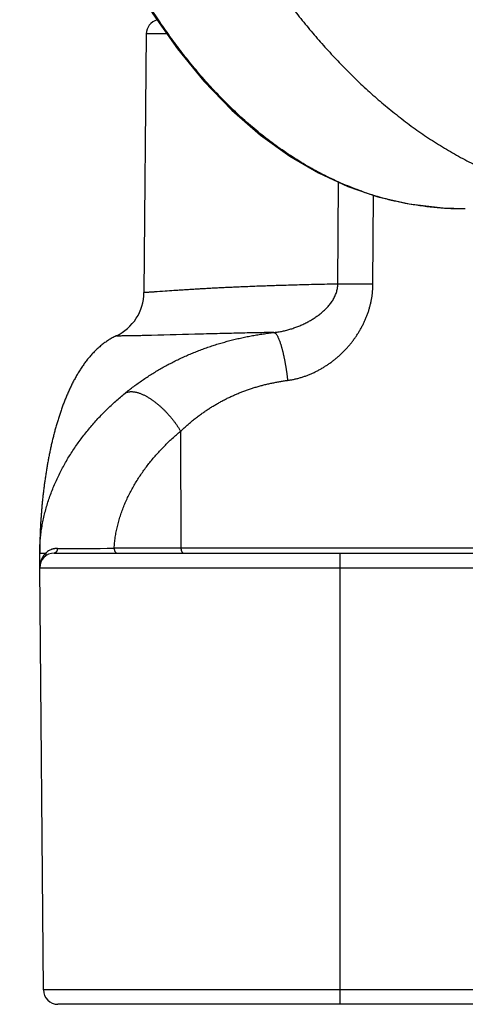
# Model space of a CAD drawing. Header units: millimetres. Extents: x 0 to 1300, y 0 to 891.
# Tile 5 of 141: x 413 to 424, y 211 to 236. Entities that reach past the tile are written whole.
import ezdxf

# ---------------------------------------------------------------- set-up
doc = ezdxf.new("R2010")
doc.units = ezdxf.units.MM
doc.header["$LTSCALE"] = 0.545669
doc.layers.add('NoLayerName_001', color=7, linetype='Continuous')
doc.styles.get("Standard").update_dxf_attribs({"font": 'txt', "bigfont": 'extfont2'})
doc.dimstyles.get("Standard").update_dxf_attribs({"dimtxt": 2.5, "dimasz": 2.5, "dimexe": 1, "dimexo": 1, "dimtad": 1, "dimdec": 3, "dimzin": 0, "dimdsep": 46, "dimtxsty": 'Standard', "dimcen": 2.5, "dimadec": 3, "dimazin": 0, "dimtfac": 0.75, "dimtdec": 3, "dimtmove": 0, "dimatfit": 3, "dimfxl": 1, "dimarcsym": 0})

msp = doc.modelspace()

# ---------------------------------------------------------------- linework, layer by layer
at = {"layer": 'NoLayerName_001', "color": 7, "linetype": 'Continuous', "lineweight": 25}
for p, q in [((416.41916975, 235.37374746), (416.36242364, 228.8712874)), ((413.73833598, 221.95055366), (413.73833598, 222.31655365)), ((414.10433597, 222.31655365), (426.57969083, 222.31655365)), ((413.73833598, 221.95055366), (477.17833431, 221.95055366)), ((413.83099082, 211.33336003), (413.73833598, 221.95055366)), ((476.71969341, 210.97055395), (414.19697688, 210.97055395))]:
    msp.add_line(p, q, dxfattribs=at)
at = {"layer": 'NoLayerName_001', "color": 8, "linetype": 'Continuous', "lineweight": 25}
for p, q in [((416.93670339, 235.3737475), (416.41916975, 235.37374746)), ((421.24130701, 229.08197604), (421.26063453, 231.64491708)), ((422.1239969, 229.07771747), (422.13867534, 231.31682324)), ((417.2844196, 225.38253716), (417.29266104, 222.43791486)), ((426.39362225, 222.43791486), (415.61308328, 222.43791486)), ((413.86177465, 222.31878854), (413.89146359, 222.31901365)), ((421.30356813, 210.97055395), (421.30356813, 222.31655365)), ((477.08567947, 211.33336003), (413.83099082, 211.33336003))]:
    msp.add_line(p, q, dxfattribs=at)
at = {"layer": 'NoLayerName_001', "color": 7, "linetype": 'Continuous', "lineweight": 25}
msp.add_lwpolyline([(415.99571972, 236.83663967), (416.5811756, 235.87754853), (417.20505223, 234.99348349), (417.87064162, 234.18262247), (418.57018444, 233.45698798), (419.29281599, 232.82890976), (420.02947947, 232.30022436), (420.75691732, 231.87647531), (421.49362828, 231.53781012), (422.24719305, 231.27964646), (423.03393378, 231.09913629), (423.88010312, 230.99743817), (424.44913936, 230.97856071)], dxfattribs=at)
for centre, radius, start, end in [((416.7851558, 235.37055331), 0.36599999, 105.044201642, 179.499962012), ((415.14245971, 228.88193462), 1.22001047, 295.045947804, 359.49996471), ((414.10433597, 221.95055366), 0.36599999, 90, 180), ((417.48017342, 222.31604449), 3.741818, 179.83538004, 179.992200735), ((414.19697688, 211.33655394), 0.36599999, 180.5, 270)]:
    msp.add_arc(centre, radius, start, end, dxfattribs=at)
at = {"layer": 'NoLayerName_001', "color": 8, "linetype": 'Continuous', "lineweight": 25}
for centre, radius, start, end in [((424.34478214, 238.4917072), 7.50533799, 250.56275302, 251.799047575), ((424.35189529, 238.51457541), 7.52928384, 251.801982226, 254.776913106), ((424.36231456, 238.55307428), 7.56916769, 254.777331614, 259.157728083), ((424.37906084, 238.64143293), 7.6590991, 259.159025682, 260.643013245), ((424.41554686, 238.88433262), 7.90469975, 260.668319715, 265.754999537), ((424.43425129, 239.11839285), 8.1395025, 265.745653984, 266.649998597), ((424.44737626, 239.3743293), 8.39576877, 266.662645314, 270.012146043), ((421.02416181, 92.5922436), 136.48990517, 89.5383058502, 89.9088466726), ((414.18811628, 221.9982144), 0.43687402, 112.652213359, 129.611488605), ((414.26476654, 456.28741265), 233.85338487, 269.9797395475, 270.3303440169), ((414.26052257, 221.95322731), 0.52189408, 160.817789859, 165.137038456), ((414.19682834, 221.98674133), 0.45126772, 129.534884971, 132.581898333), ((414.27425647, 221.95054515), 0.53592049, 176.596935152, 179.999090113), ((414.2707485, 221.95078466), 0.53240449, 165.165246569, 176.600256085)]:
    msp.add_arc(centre, radius, start, end, dxfattribs=at)
for points, knots in [([(414.46058777, 249.56180827), (414.49424188, 249.4086444), (414.56059786, 249.10209081), (414.66586692, 248.64351843), (414.7746958, 248.18575368), (414.88779105, 247.72900185), (415.00508548, 247.27329941), (415.12671914, 246.81872804), (415.25277695, 246.3653574), (415.38335666, 245.91326167), (415.51855633, 245.46252131), (415.65850857, 245.01323395), (415.80334072, 244.56550116), (415.95318093, 244.1194254), (416.10815737, 243.67510916), (416.26839718, 243.23265452), (416.43403122, 242.79216624), (416.60517024, 242.35375496), (416.7820093, 241.91758551), (416.96477831, 241.48385949), (417.15369403, 241.05278198), (417.34897612, 240.62455938), (417.55084295, 240.1993975), (417.75951476, 239.77750429), (417.97519501, 239.35910102), (418.19810758, 238.94445911), (418.42849145, 238.53389906), (418.66657098, 238.12775322), (418.91257257, 237.7263557), (419.16672063, 237.33003932), (419.42924263, 236.93914566), (419.70031754, 236.55403778), (419.98024808, 236.17524432), (420.26934413, 235.80338095), (420.56789586, 235.43907653), (420.87618467, 235.08294845), (421.19453523, 234.73566667), (421.52307233, 234.39774178), (421.86243683, 234.07050923), (422.21110856, 233.75292188), (422.45410778, 233.5534432), (422.57428312, 233.45217767)], [0, 0, 0, 0, 0.4704529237, 0.9409473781, 1.4114699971, 1.8820103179, 2.3525608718, 2.8231172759, 3.2936783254, 3.7642460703, 4.2348207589, 4.7053938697, 5.1759597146, 5.6465176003, 6.1170720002, 6.5876327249, 7.0582150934, 7.5288368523, 7.999485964, 8.4701374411, 8.9407774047, 9.4114040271, 9.8820281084, 10.3526736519, 10.8233753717, 11.294126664, 11.7648893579, 12.2356430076, 12.7063876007, 13.1771445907, 13.6479579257, 14.1188793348, 14.5898625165, 15.060839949, 15.531788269, 16.0027317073, 16.4737451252, 16.9449554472, 17.4163971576, 17.8879026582, 18.3593593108, 18.3593593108, 18.3593593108, 18.3593593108]), ([(421.84719904, 231.41412449), (421.76848228, 231.44336704), (421.61027385, 231.50000675), (421.37716177, 231.59621392), (421.14666012, 231.69883364), (420.91939186, 231.80881544), (420.69541, 231.9255487), (420.4749207, 232.0488418), (420.25808735, 232.17838995), (420.04506549, 232.31393869), (419.83594834, 232.45523271), (419.63076113, 232.60201716), (419.42950677, 232.7540585), (419.23218607, 232.91112267), (419.0388001, 233.07297606), (418.84934994, 233.23938507), (418.66383391, 233.41011834), (418.48223657, 233.58495995), (418.30451375, 233.76370157), (418.13060294, 233.9461491), (417.96043802, 234.13211247), (417.79395291, 234.32140167), (417.6310812, 234.51382645), (417.47175775, 234.70919786), (417.3159075, 234.90732883), (417.16346909, 235.10806423), (417.01439792, 235.3112821), (416.8686497, 235.51686988), (416.72613781, 235.72468971), (416.58693797, 235.93470406), (416.45051884, 236.14649986), (416.36257099, 236.28956249), (416.3182279, 236.36085174)], [0, 0, 0, 0, 0.2519188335, 0.5040317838, 0.75632859, 1.0087805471, 1.2613418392, 1.513950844, 1.7665314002, 2.0189969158, 2.2713261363, 2.5235684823, 2.7757625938, 3.0279325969, 3.2800887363, 3.5322280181, 3.7843348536, 4.0363921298, 4.2884230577, 4.5404552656, 4.7925050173, 5.0445776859, 5.2966682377, 5.5487617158, 5.8008344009, 6.0528756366, 6.3048939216, 6.5568936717, 6.8088739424, 7.0608286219, 7.3127466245, 7.5646120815, 7.5646120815, 7.5646120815, 7.5646120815]), ([(422.57428312, 233.45217767), (422.69806796, 233.35539538), (422.94297346, 233.15834262), (423.32638305, 232.8836444), (423.71948505, 232.62282774), (424.12393129, 232.3792833), (424.53859816, 232.15311003), (424.96279433, 231.94519623), (425.39563875, 231.75626522), (425.83629438, 231.58710297), (426.28390404, 231.43843649), (426.73769259, 231.31115872), (427.19668771, 231.20531941), (427.65986842, 231.12032263), (428.12630996, 231.05548691), (428.59507143, 231.01088873), (429.06516063, 230.98287413), (429.37902427, 230.98142874), (429.53586086, 230.97855342)], [0, 0, 0, 0, 0.4713867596, 0.9427816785, 1.4143693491, 1.8863645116, 2.3586379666, 2.8309587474, 3.3031330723, 3.7750125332, 4.246502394, 4.717577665, 5.1883853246, 5.659118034, 6.1298765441, 6.6006830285, 7.0714705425, 7.5420593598, 7.5420593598, 7.5420593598, 7.5420593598]), ([(421.24130701, 229.08197604), (421.1525175, 229.08014999), (420.97493586, 229.07661608), (420.70857822, 229.07060614), (420.45702855, 229.06448389), (420.2202878, 229.05824354), (419.99835442, 229.05197966), (419.79122871, 229.04571542), (419.59890965, 229.03952096), (419.42139547, 229.03347463), (419.24389365, 229.02708149), (419.0664055, 229.0203227), (418.8889324, 229.01318122), (418.72626377, 229.00627061), (418.57839633, 228.9996877), (418.44532668, 228.99351944), (418.31226913, 228.98709547), (418.17922479, 228.98040341), (418.04619444, 228.97343877), (417.91317886, 228.9661975), (417.78017884, 228.95867593), (417.64719501, 228.95087385), (417.51422804, 228.94278968), (417.38127825, 228.93442802), (417.24834599, 228.92579224), (417.08589397, 228.91492481), (416.87916786, 228.90063554), (416.70199717, 228.88806475), (416.58385579, 228.88006656), (416.53954714, 228.87718342), (416.4952269, 228.87435144), (416.45089529, 228.87209335), (416.40662763, 228.86901322), (416.37712632, 228.87085352), (416.36242364, 228.8712874)], [0, 0, 0, 0, 0.266424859, 0.5328500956, 0.7992755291, 1.0212969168, 1.2433186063, 1.4653404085, 1.6429576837, 1.8205746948, 1.9981914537, 2.1758080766, 2.3534246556, 2.5310412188, 2.6642536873, 2.7974661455, 2.9306785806, 3.0638910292, 3.1971034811, 3.330315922, 3.4635283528, 3.5967407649, 3.729953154, 3.8631655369, 3.9963779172, 4.1295902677, 4.3516106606, 4.6180350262, 4.6624398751, 4.7068435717, 4.7512458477, 4.7956572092, 4.8400555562, 4.8841828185, 4.8841828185, 4.8841828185, 4.8841828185]), ([(421.2310012, 228.97408967), (421.23344048, 228.99203052), (421.23974507, 229.02771876), (421.2403239, 229.06395462), (421.24132634, 229.08197582)], [0, 0, 0, 0, 0.05431772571, 0.10846492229, 0.10846492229, 0.10846492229, 0.10846492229]), ([(422.11582869, 228.90310592), (422.11777064, 228.93219388), (422.12281325, 228.99028923), (422.12321611, 229.04860158), (422.1239969, 229.07771747)], [0, 0, 0, 0, 0.08745814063, 0.17483720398, 0.17483720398, 0.17483720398, 0.17483720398]), ([(419.63391083, 227.86564982), (419.65182715, 227.86768098), (419.68771119, 227.87139693), (419.74129951, 227.87905809), (419.79472524, 227.88792753), (419.84793453, 227.89819969), (419.90090491, 227.90978085), (419.95360546, 227.92265459), (420.00600757, 227.93678374), (420.05808198, 227.95213676), (420.10979967, 227.96868045), (420.16113158, 227.98638277), (420.21205198, 228.00520997), (420.26252693, 228.02515989), (420.31252276, 228.04623474), (420.36200682, 228.06843597), (420.41094633, 228.0917653), (420.45930854, 228.11622438), (420.50706071, 228.14181486), (420.55417005, 228.16853843), (420.60060385, 228.19639671), (420.64632844, 228.22539111), (420.69130793, 228.25551986), (420.73547252, 228.28682313), (420.77874655, 228.31933928), (420.82105365, 228.35310593), (420.86231512, 228.38815833), (420.90244175, 228.42452391), (420.94130281, 228.46225256), (420.97875726, 228.50138406), (421.01466151, 228.54195756), (421.04886829, 228.5840038), (421.08120698, 228.62753594), (421.11140825, 228.67259754), (421.13919061, 228.71920475), (421.16425405, 228.76737404), (421.18633966, 228.81709202), (421.20496952, 228.86828698), (421.22055799, 228.92058584), (421.22721024, 228.95633616), (421.2310012, 228.97408967)], [0, 0, 0, 0, 0.0540932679, 0.1082145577, 0.1623673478, 0.2165528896, 0.2707703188, 0.3250167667, 0.3792874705, 0.4335758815, 0.4878737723, 0.5421713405, 0.5964582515, 0.6507290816, 0.7049811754, 0.759212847, 0.8134234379, 0.8676133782, 0.9217842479, 0.9759388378, 1.0300812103, 1.0842167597, 1.1383497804, 1.1924766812, 1.2465965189, 1.3007146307, 1.354843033, 1.4089912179, 1.4631454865, 1.5172979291, 1.5714547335, 1.625637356, 1.6798586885, 1.7340856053, 1.7883072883, 1.8425524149, 1.8968935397, 1.9513827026, 2.0059136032, 2.0603748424, 2.0603748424, 2.0603748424, 2.0603748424]), ([(419.97690127, 226.66021466), (420.00569399, 226.66467046), (420.06348011, 226.67270231), (420.14934245, 226.69009711), (420.23465321, 226.71054616), (420.31919446, 226.73451215), (420.40285784, 226.76171486), (420.48550558, 226.79207378), (420.56700773, 226.82545491), (420.64723224, 226.86173868), (420.72604754, 226.90080179), (420.80332964, 226.9425261), (420.87898516, 226.98681299), (420.95296527, 227.03357082), (421.02525191, 227.08272306), (421.09583185, 227.13419633), (421.16469145, 227.18791604), (421.23181334, 227.2438077), (421.2971396, 227.30183866), (421.36060916, 227.36197131), (421.42216014, 227.424168), (421.48172832, 227.48838866), (421.53924007, 227.55458071), (421.59461512, 227.62267339), (421.64776243, 227.69258596), (421.69858924, 227.76423549), (421.74700274, 227.83753911), (421.79291011, 227.91241394), (421.83621848, 227.98877712), (421.87683491, 228.06654584), (421.91466651, 228.14563724), (421.94962038, 228.22596913), (421.98160499, 228.30746137), (422.01054652, 228.39002985), (422.03637569, 228.47359324), (422.05901037, 228.5580719), (422.07841616, 228.64337703), (422.09437305, 228.72941502), (422.10738994, 228.81598898), (422.11273848, 228.87410128), (422.11582869, 228.90310592)], [0, 0, 0, 0, 0.0874063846, 0.1749706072, 0.2626886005, 0.3505443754, 0.4385111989, 0.526552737, 0.6146241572, 0.7026731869, 0.7906411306, 0.8784638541, 0.9660988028, 1.0535834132, 1.1409670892, 1.2282941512, 1.3156039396, 1.4029281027, 1.4902862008, 1.577696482, 1.6651783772, 1.7527526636, 1.8404316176, 1.9281926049, 2.0160062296, 2.1038450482, 2.1916840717, 2.2795012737, 2.3672781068, 2.4550000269, 2.5426570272, 2.6302441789, 2.717764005, 2.8052309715, 2.8926656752, 2.9800936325, 3.0675456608, 3.1550446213, 3.2425653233, 3.3300717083, 3.3300717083, 3.3300717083, 3.3300717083]), ([(419.63391438, 227.86561441), (419.50140543, 227.86297907), (419.2198202, 227.8575572), (418.78918408, 227.8481064), (418.30887799, 227.836757), (417.56360917, 227.81778019), (416.90119864, 227.79895474), (416.37120713, 227.78637212), (416.20557679, 227.78279276), (416.07306642, 227.7802183), (415.95711513, 227.77824553), (415.87428892, 227.77708808), (415.80802451, 227.77631064), (415.75832726, 227.77591565), (415.70862711, 227.77544922), (415.67550609, 227.77634602), (415.65894497, 227.77664344)], [0, 0, 0, 0, 0.3976054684, 0.8449118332, 1.2922180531, 1.8389254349, 3.0814419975, 3.2802447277, 3.4293466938, 3.578448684, 3.6778505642, 3.7772502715, 3.8269519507, 3.876655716, 3.9263510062, 3.9760423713, 3.9760423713, 3.9760423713, 3.9760423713]), ([(415.88767625, 226.33920584), (415.92329589, 226.36758223), (415.99412433, 226.42488373), (416.10292705, 226.50761785), (416.21321626, 226.58840993), (416.32521107, 226.66688057), (416.43877825, 226.74308953), (416.55387909, 226.81697872), (416.6704495, 226.88852223), (416.78843591, 226.95768541), (416.90778176, 227.02444807), (417.02843222, 227.08879806), (417.15033507, 227.15072316), (417.27343795, 227.21021156), (417.39768856, 227.26725125), (417.5230345, 227.32183052), (417.64942432, 227.37393691), (417.77680659, 227.42356219), (417.90512451, 227.47071781), (418.03432381, 227.51541393), (418.16435018, 227.55766127), (418.29514937, 227.59747051), (418.42666716, 227.63485208), (418.55884925, 227.66981739), (418.69164377, 227.70237471), (418.82499628, 227.73255285), (418.95885255, 227.76039457), (419.09316112, 227.7859322), (419.2278667, 227.80922908), (419.36292776, 227.83023522), (419.49825173, 227.84932282), (419.58872378, 227.8599689), (419.63392027, 227.86555083)], [0, 0, 0, 0, 0.1366228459, 0.2732951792, 0.410007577, 0.5467500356, 0.6835120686, 0.820282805, 0.9570510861, 1.0938062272, 1.2305462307, 1.367274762, 1.5039947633, 1.6407083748, 1.7774169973, 1.9141213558, 2.0508215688, 2.1875189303, 2.3242176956, 2.4609210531, 2.597630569, 2.7343462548, 2.8710666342, 3.0077888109, 3.1445089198, 3.2812263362, 3.4179412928, 3.5546514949, 3.6913521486, 3.8280360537, 3.9646936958, 4.1013133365, 4.1013133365, 4.1013133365, 4.1013133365]), ([(419.63391083, 227.86564982), (419.64339244, 227.86101143), (419.66448966, 227.85403106), (419.68553698, 227.82830459), (419.70461433, 227.80251462), (419.72023286, 227.77464238), (419.73440318, 227.74625817), (419.74762299, 227.71727701), (419.75995631, 227.6878154), (419.77152001, 227.65800436), (419.7824262, 227.62796209), (419.79274288, 227.5977492), (419.80253046, 227.56739159), (419.8118585, 227.5369064), (419.82079358, 227.50630996), (419.82940834, 227.47562109), (419.83772367, 227.44484531), (419.84574916, 227.41398695), (419.85349705, 227.3830515), (419.86097883, 227.35204429), (419.86820622, 227.32097065), (419.87519085, 227.28983595), (419.88194438, 227.25864552), (419.88847847, 227.22740471), (419.89480475, 227.19611888), (419.90093495, 227.16479337), (419.90688049, 227.13343348), (419.91265394, 227.10204433), (419.91826344, 227.07062926), (419.9237094, 227.03918928), (419.92899374, 227.00772516), (419.93411803, 226.97623755), (419.93908393, 226.94472712), (419.94389306, 226.91319455), (419.94854715, 226.88164052), (419.95304743, 226.85006563), (419.95739716, 226.81847076), (419.96159185, 226.78685584), (419.9656561, 226.75522433), (419.96822256, 226.73411898), (419.96952366, 226.72356859)], [0, 0, 0, 0, 0.0316661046, 0.0647148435, 0.0968271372, 0.1284953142, 0.1602032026, 0.1920598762, 0.2240177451, 0.2560123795, 0.2879750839, 0.3198935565, 0.351784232, 0.3836602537, 0.4155316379, 0.4474053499, 0.4792839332, 0.5111682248, 0.5430586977, 0.5749554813, 0.6068583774, 0.6387668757, 0.6706801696, 0.7025971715, 0.7345165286, 0.7664366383, 0.7983556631, 0.8302715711, 0.8621832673, 0.894091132, 0.9259956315, 0.9578972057, 0.9897962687, 1.0216932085, 1.0535883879, 1.0854821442, 1.1173747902, 1.1492666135, 1.1811578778, 1.2130488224, 1.2130488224, 1.2130488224, 1.2130488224]), ([(417.2844196, 225.38253716), (417.30893357, 225.40561658), (417.35762272, 225.45215909), (417.43275989, 225.51973616), (417.50914062, 225.58593912), (417.58696193, 225.65048162), (417.66613291, 225.713381), (417.74663991, 225.77457307), (417.82844833, 225.83401599), (417.91153065, 225.89166045), (417.99584988, 225.9474711), (418.0813674, 226.00141703), (418.16804543, 226.05346651), (418.25584603, 226.10358814), (418.34473138, 226.15175025), (418.43466331, 226.19792188), (418.52560495, 226.24206947), (418.6175138, 226.28417008), (418.71033689, 226.32422426), (418.80402351, 226.36222886), (418.89852245, 226.39818175), (418.99378264, 226.4320806), (419.08975302, 226.46392284), (419.18638247, 226.49370709), (419.28362261, 226.52142812), (419.38141824, 226.54711278), (419.47971443, 226.57080013), (419.57845878, 226.59252023), (419.67759515, 226.6123295), (419.77708081, 226.63018823), (419.87682317, 226.64641461), (419.94356795, 226.65546846), (419.97690127, 226.66021466)], [0, 0, 0, 0, 0.1010066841, 0.2020531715, 0.3031296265, 0.4042271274, 0.5053377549, 0.6064546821, 0.7075722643, 0.8086862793, 0.9097949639, 1.010897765, 1.1119945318, 1.2130855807, 1.3141717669, 1.4152545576, 1.5163361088, 1.6174193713, 1.7185069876, 1.8196003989, 1.9206998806, 2.0218046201, 2.1229127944, 2.2240216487, 2.3251281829, 2.4262331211, 2.5273369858, 2.6284373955, 2.7295291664, 2.8306044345, 2.9316527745, 3.0326613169, 3.0326613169, 3.0326613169, 3.0326613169]), ([(419.96952366, 226.72356859), (419.97077633, 226.71301238), (419.97332956, 226.69190549), (419.97569127, 226.67077632), (419.97689607, 226.6602145)], [0, 0, 0, 0, 0.031890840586, 0.063781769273, 0.063781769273, 0.063781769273, 0.063781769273]), ([(415.88767625, 226.33920584), (415.89850468, 226.34444196), (415.91974363, 226.3560779), (415.95462965, 226.36675807), (415.99036352, 226.37393794), (416.02666866, 226.37726684), (416.06298408, 226.37730256), (416.0990911, 226.37438314), (416.13487991, 226.36894251), (416.17026745, 226.36138262), (416.20521767, 226.35210899), (416.23969064, 226.34128711), (416.27367632, 226.32905467), (416.3071788, 226.31555222), (416.34020073, 226.30091639), (416.37275498, 226.28528844), (416.40485131, 226.26876686), (416.43649088, 226.25140394), (416.46768549, 226.23325739), (416.49844623, 226.21438243), (416.52878436, 226.19483474), (416.55871228, 226.17466979), (416.58824462, 226.15393831), (416.61738345, 226.1326647), (416.64613461, 226.11087314), (416.67450415, 226.08858704), (416.7024982, 226.0658299), (416.73012288, 226.04262522), (416.75738443, 226.01899629), (416.78429029, 225.99496567), (416.81084033, 225.97054504), (416.83703507, 225.94574515), (416.8628753, 225.92057661), (416.8883618, 225.89505002), (416.91349529, 225.86917594), (416.93827673, 225.84296512), (416.96270637, 225.81642744), (416.98678789, 225.78957455), (417.01050191, 225.76239806), (417.03390282, 225.73495007), (417.04914932, 225.71635584), (417.0568169, 225.70709558)], [0, 0, 0, 0, 0.0360838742, 0.0723982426, 0.1088966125, 0.1453306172, 0.1815583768, 0.2177209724, 0.2538972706, 0.2900835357, 0.3262269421, 0.3623380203, 0.3984448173, 0.4345591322, 0.4706780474, 0.5067862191, 0.5428774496, 0.5789617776, 0.6150461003, 0.6511332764, 0.6872223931, 0.7233090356, 0.7593886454, 0.7954638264, 0.8315376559, 0.8676120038, 0.9036875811, 0.9397639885, 0.975839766, 1.0119131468, 1.0479846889, 1.0840553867, 1.1201258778, 1.1561964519, 1.1922670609, 1.2283373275, 1.2644065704, 1.3004745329, 1.336541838, 1.3726091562, 1.408677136, 1.408677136, 1.408677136, 1.408677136]), ([(417.0568169, 225.70709558), (417.06436288, 225.6977354), (417.07954512, 225.67908646), (417.10177974, 225.6506806), (417.12368854, 225.62202096), (417.14521086, 225.59306631), (417.16635379, 225.56383182), (417.18710137, 225.53431549), (417.2074416, 225.50451948), (417.22736746, 225.47444858), (417.24684775, 225.44409322), (417.26594298, 225.41349869), (417.27822934, 225.39283475), (417.28442737, 225.38253723)], [0, 0, 0, 0, 0.0360692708, 0.07214044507, 0.10821412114, 0.14429077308, 0.18036926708, 0.21644747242, 0.25252356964, 0.28859609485, 0.32466395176, 0.36072642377, 0.39678318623, 0.39678318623, 0.39678318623, 0.39678318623]), ([(415.61308328, 222.43791486), (415.61631413, 222.48395886), (415.62110246, 222.57626001), (415.63837965, 222.7139906), (415.66131596, 222.85112028), (415.69072292, 222.98738417), (415.72600219, 223.1226047), (415.76693513, 223.25658092), (415.81320155, 223.38911815), (415.86450904, 223.52001992), (415.9205581, 223.64909008), (415.98105146, 223.7761322), (416.04569137, 223.90094985), (416.11418096, 224.02334621), (416.1862379, 224.14315326), (416.2616496, 224.26028502), (416.34029072, 224.37473605), (416.42207196, 224.48657632), (416.5069112, 224.59588356), (416.59472576, 224.70273606), (416.68542838, 224.80720507), (416.7789028, 224.9093372), (416.87506146, 225.00908779), (416.97375941, 225.10641847), (417.074965, 225.20114451), (417.17820468, 225.2936068), (417.2492054, 225.35268872), (417.2844196, 225.38253716)], [0, 0, 0, 0, 0.1384716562, 0.2771552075, 0.4161424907, 0.5554855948, 0.6951999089, 0.8352672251, 0.9756387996, 1.1162383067, 1.256964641, 1.397694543, 1.5382850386, 1.678575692, 1.8183910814, 1.9576386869, 2.0964365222, 2.234924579, 2.3732338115, 2.5114859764, 2.6497935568, 2.7882353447, 2.9267890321, 3.0654059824, 3.2040345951, 3.3426207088, 3.4811079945, 3.4811079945, 3.4811079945, 3.4811079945]), ([(414.18207102, 222.43404253), (414.1793031, 222.43401366), (414.17376655, 222.43399601), (414.16546495, 222.43372898), (414.15716802, 222.43331725), (414.14887766, 222.43273429), (414.14059561, 222.43198645), (414.13232426, 222.43107112), (414.12406676, 222.42998965), (414.11582698, 222.42874333), (414.10760909, 222.42733349), (414.09941728, 222.42576146), (414.09125573, 222.42402857), (414.0831286, 222.42213617), (414.07504009, 222.42008559), (414.06699438, 222.41787813), (414.05899559, 222.41551525), (414.05104811, 222.41299782), (414.04315539, 222.41032889), (414.03532426, 222.40750338), (414.02754908, 222.40454656), (414.02242717, 222.402428), (414.01986016, 222.40138779)], [0, 0, 0, 0, 0.00830419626, 0.01660862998, 0.02491486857, 0.03322452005, 0.04153923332, 0.04986052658, 0.05818832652, 0.06652163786, 0.07485940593, 0.08320053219, 0.09154388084, 0.0998882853, 0.10823255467, 0.11657548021, 0.12491584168, 0.13325241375, 0.14158397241, 0.14990930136, 0.15822719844, 0.16653648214, 0.16653648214, 0.16653648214, 0.16653648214]), ([(414.18207102, 222.43404253), (414.18200789, 222.43233904), (414.18191525, 222.42892909), (414.18157402, 222.42382134), (414.18110998, 222.41872038), (414.18050003, 222.41363172), (414.17974858, 222.40855997), (414.17885269, 222.40350997), (414.17781137, 222.39848651), (414.17662309, 222.39349438), (414.17528659, 222.38853858), (414.17380053, 222.3836248), (414.1721582, 222.37876133), (414.17035326, 222.37395732), (414.16837937, 222.36922205), (414.16623022, 222.36456481), (414.16389943, 222.35999491), (414.1613807, 222.35552162), (414.15866786, 222.35115502), (414.15575811, 222.34690787), (414.15264137, 222.34280439), (414.14930895, 222.33887465), (414.14575318, 222.33514968), (414.14196619, 222.33166071), (414.13794015, 222.32843909), (414.13366908, 222.32551795), (414.12916028, 222.32293611), (414.12444418, 222.32072775), (414.11956132, 222.31892739), (414.11455382, 222.31760284), (414.10946802, 222.3167064), (414.10603955, 222.31664924), (414.10433597, 222.31655376)], [0, 0, 0, 0, 0.00511397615, 0.01023234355, 0.01535418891, 0.02047873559, 0.02560535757, 0.03073359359, 0.03586316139, 0.04099397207, 0.04612614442, 0.05125945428, 0.05639222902, 0.06152321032, 0.0666520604, 0.07177943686, 0.07690706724, 0.08203782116, 0.08717577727, 0.09232425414, 0.09747714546, 0.10262776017, 0.10777348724, 0.11291639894, 0.11806385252, 0.12322904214, 0.12842427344, 0.13363344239, 0.13883486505, 0.14401283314, 0.14915975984, 0.15427854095, 0.15427854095, 0.15427854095, 0.15427854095]), ([(415.61308329, 222.43791486), (415.61311678, 222.43555617), (415.61313916, 222.43086464), (415.61343582, 222.42384987), (415.61393914, 222.41685736), (415.61471271, 222.40982613), (415.61578804, 222.40269507), (415.61720503, 222.39540434), (415.61899296, 222.38792201), (415.62116476, 222.38027316), (415.62372888, 222.37254391), (415.62668609, 222.36485231), (415.63003683, 222.35731772), (415.63378178, 222.3500591), (415.63792221, 222.34319478), (415.64246054, 222.33684303), (415.64740103, 222.33112043), (415.65275121, 222.32615021), (415.65852069, 222.3220394), (415.66472472, 222.31897415), (415.67135608, 222.31689022), (415.67598131, 222.31677507), (415.67829488, 222.31655365)], [0, 0, 0, 0, 0.00707678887, 0.01407327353, 0.02105857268, 0.02810511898, 0.03528859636, 0.04268755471, 0.05037979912, 0.05836068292, 0.06653393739, 0.07480196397, 0.08307234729, 0.09125993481, 0.09928970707, 0.10710082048, 0.11465230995, 0.12193096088, 0.12896154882, 0.13581851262, 0.14263571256, 0.14960811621, 0.14960811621, 0.14960811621, 0.14960811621]), ([(417.29266104, 222.43791486), (417.29269453, 222.43555617), (417.29271691, 222.43086464), (417.29301357, 222.42384987), (417.2935169, 222.41685737), (417.29429047, 222.40982613), (417.2953658, 222.40269508), (417.29678279, 222.39540434), (417.29857072, 222.38792202), (417.30074253, 222.38027318), (417.30330665, 222.37254392), (417.30626386, 222.36485232), (417.30961459, 222.35731774), (417.31335954, 222.35005912), (417.31749997, 222.34319479), (417.3220383, 222.33684304), (417.32697878, 222.33112044), (417.33232896, 222.32615021), (417.33809844, 222.32203941), (417.34430247, 222.31897415), (417.35093383, 222.31689022), (417.35555906, 222.31677507), (417.35787262, 222.31655365)], [0, 0, 0, 0, 0.00707678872, 0.01407327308, 0.02105857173, 0.0281051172, 0.03528859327, 0.04268754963, 0.05037979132, 0.05836067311, 0.06653392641, 0.07480195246, 0.08307233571, 0.09125992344, 0.09928969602, 0.10710080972, 0.11465229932, 0.12193095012, 0.12896153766, 0.13581850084, 0.14263570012, 0.14960810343, 0.14960810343, 0.14960810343, 0.14960810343]), ([(413.73833598, 222.31655364), (413.73931906, 222.31661387), (413.74124053, 222.31680068), (413.74398811, 222.31668351), (413.74654736, 222.31726319), (413.74913706, 222.31742234), (413.75187942, 222.31747063), (413.75470878, 222.3174379), (413.75753965, 222.31742772), (413.76032845, 222.31746455), (413.76397452, 222.3175494), (413.76759661, 222.31766778), (413.77121585, 222.31776418), (413.77394311, 222.31782208), (413.77668213, 222.31787011), (413.79223766, 222.3180894), (413.81328325, 222.31834842), (413.84073243, 222.3186176), (413.85445525, 222.31872672), (413.86177465, 222.31878854)], [0, 0, 0, 0, 0.00295476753, 0.00579040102, 0.00819546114, 0.0107817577, 0.01355995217, 0.01642512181, 0.01926930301, 0.02205263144, 0.02479189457, 0.03021040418, 0.03292457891, 0.03565343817, 0.03839397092, 0.0411429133, 0.08232462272, 0.10153539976, 0.12349437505, 0.12349437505, 0.12349437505, 0.12349437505]), ([(413.82703071, 222.24302422), (413.82579736, 222.24119003), (413.82331243, 222.23753375), (413.8196941, 222.23197632), (413.81614149, 222.22637608), (413.81266658, 222.22072562), (413.80926653, 222.21502764), (413.80594263, 222.20928234), (413.8026949, 222.2034911), (413.79952376, 222.19765536), (413.79642961, 222.19177666), (413.79341286, 222.18585654), (413.79047392, 222.17989652), (413.78761319, 222.17389814), (413.78483108, 222.16786292), (413.782128, 222.1617924), (413.77950431, 222.15568812), (413.77696065, 222.14955153), (413.77449652, 222.14338449), (413.77211573, 222.13718732), (413.76980597, 222.13096605), (413.76834499, 222.12679121), (413.76760487, 222.12470782)], [0, 0, 0, 0, 0.00663090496, 0.01326189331, 0.01989358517, 0.02652659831, 0.03316154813, 0.03979892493, 0.04643859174, 0.0530802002, 0.05972338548, 0.06636776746, 0.07301295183, 0.07965853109, 0.08630408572, 0.09294918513, 0.09959338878, 0.10623624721, 0.11287730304, 0.11951609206, 0.1261521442, 0.13278498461, 0.13278498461, 0.13278498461, 0.13278498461]), ([(413.89146359, 222.31901365), (413.89026576, 222.31786117), (413.88786092, 222.31556565), (413.8843086, 222.31206547), (413.88078944, 222.30853163), (413.8773095, 222.3049582), (413.87386741, 222.30134707), (413.87046385, 222.29769812), (413.86709895, 222.29401206), (413.86377304, 222.29028953), (413.86048645, 222.28653123), (413.85723951, 222.28273787), (413.85403255, 222.27891014), (413.85086591, 222.27504874), (413.84773992, 222.27115438), (413.84465491, 222.26722775), (413.84161119, 222.26326956), (413.83860921, 222.25928044), (413.83564883, 222.25526141), (413.83273217, 222.25121194), (413.82985289, 222.24713732), (413.82797477, 222.24439273), (413.82703071, 222.24302422)], [0, 0, 0, 0, 0.004986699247, 0.009973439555, 0.014960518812, 0.019948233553, 0.024936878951, 0.029926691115, 0.034917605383, 0.039909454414, 0.044902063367, 0.049895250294, 0.054888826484, 0.059882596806, 0.064876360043, 0.069869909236, 0.074863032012, 0.07985551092, 0.084847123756, 0.0898376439, 0.094826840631, 0.099814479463, 0.099814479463, 0.099814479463, 0.099814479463]), ([(413.8914599, 222.31901215), (413.89175511, 222.31738281), (413.89239434, 222.31412658), (413.89306692, 222.30918668), (413.89356054, 222.30421448), (413.89383595, 222.29921639), (413.89389281, 222.29420613), (413.89372027, 222.28919546), (413.89331028, 222.28419668), (413.89265407, 222.27922194), (413.89174291, 222.27428348), (413.89056845, 222.26939354), (413.8891215, 222.26456713), (413.88740277, 222.25982119), (413.88541981, 222.25517404), (413.88317917, 222.25064628), (413.88068799, 222.2462582), (413.87795243, 222.24203109), (413.87498188, 222.23798267), (413.87177358, 222.23414407), (413.86836981, 222.23049675), (413.86588295, 222.22829986), (413.86466939, 222.22717472)], [0, 0, 0, 0, 0.00496759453, 0.0099524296, 0.01494947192, 0.01995449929, 0.02496421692, 0.02997637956, 0.03498991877, 0.04000507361, 0.04502352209, 0.05004850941, 0.05508462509, 0.06013148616, 0.06518332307, 0.07023430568, 0.07527899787, 0.08031262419, 0.0853313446, 0.09033254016, 0.09531511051, 0.10027978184, 0.10027978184, 0.10027978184, 0.10027978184])]:
    msp.add_open_spline(points, degree=3, knots=knots, dxfattribs=at)
at = {"layer": 'NoLayerName_001', "color": 7, "linetype": 'Continuous', "lineweight": 25}
for points, knots in [([(415.65894498, 227.77664341), (415.62636313, 227.76007688), (415.56034823, 227.72846289), (415.4662206, 227.67181186), (415.37530375, 227.61026497), (415.28831577, 227.54327145), (415.20513976, 227.47167615), (415.12575614, 227.39590653), (415.0500638, 227.31642557), (414.97795951, 227.23360441), (414.909303, 227.14779945), (414.84395379, 227.05936035), (414.78177182, 226.96863679), (414.72260829, 226.87596807), (414.66629469, 226.78163723), (414.6127257, 226.68581488), (414.56176268, 226.58863588), (414.51326459, 226.49022656), (414.46708958, 226.39071368), (414.42309773, 226.29022305), (414.38114064, 226.18887856), (414.34109198, 226.08677912), (414.30288831, 225.98398425), (414.26645215, 225.88055017), (414.23170859, 225.77653111), (414.19858199, 225.67198163), (414.16699693, 225.56695617), (414.13687751, 225.46150804), (414.10814676, 225.35568417), (414.08076397, 225.249514), (414.0546863, 225.1430219), (414.02987074, 225.03623103), (414.00627432, 224.92916458), (413.98385382, 224.82184579), (413.96256699, 224.71429767), (413.94236767, 224.60654279), (413.92322538, 224.49859851), (413.90511075, 224.39047916), (413.88804243, 224.28219144), (413.87184834, 224.17376824), (413.86199678, 224.101352), (413.85695293, 224.0651606)], [0, 0, 0, 0, 0.1096551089, 0.2194203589, 0.3291954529, 0.4389038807, 0.5485975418, 0.6582887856, 0.7679856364, 0.8777521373, 0.9876185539, 1.0975734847, 1.2075678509, 1.3175187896, 1.4273538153, 1.5371055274, 1.6468156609, 1.7565112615, 1.8662056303, 1.9758992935, 2.0855811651, 2.1952443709, 2.3049002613, 2.4145577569, 2.5242211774, 2.633890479, 2.7435614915, 2.853226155, 2.9628765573, 3.0725164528, 3.1821511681, 3.2917842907, 3.4014177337, 3.511051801, 3.6206852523, 3.7303154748, 3.8399416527, 3.949565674, 4.0591889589, 4.1688122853, 4.2784358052, 4.2784358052, 4.2784358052, 4.2784358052]), ([(413.73837086, 222.32679532), (413.73960063, 222.37890383), (413.7405045, 222.48323609), (413.75121441, 222.63949139), (413.76726158, 222.79541395), (413.78946826, 222.95075171), (413.81735795, 223.10527441), (413.85080307, 223.25874594), (413.88958238, 223.41093213), (413.93350713, 223.56161824), (413.9823963, 223.71064093), (414.0360709, 223.8578959), (414.09436246, 224.00331342), (414.15710327, 224.14682662), (414.22412584, 224.28836862), (414.29526246, 224.42787272), (414.37034703, 224.56527245), (414.44921503, 224.70051286), (414.53173974, 224.83353514), (414.61780932, 224.96428687), (414.70731207, 225.09272113), (414.80013698, 225.21879065), (414.89617284, 225.34244829), (414.99530862, 225.4636468), (415.09743401, 225.58234036), (415.20244249, 225.69848498), (415.31022852, 225.81204217), (415.42069696, 225.92296508), (415.53372021, 226.03124655), (415.64929256, 226.13673187), (415.76695365, 226.2398167), (415.84763357, 226.3058538), (415.88768209, 226.33919829)], [0, 0, 0, 0, 0.1563690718, 0.3129175, 0.469646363, 0.6265346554, 0.7835412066, 0.9406065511, 1.0976547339, 1.2545960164, 1.4113897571, 1.568081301, 1.724711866, 1.8813102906, 2.0378936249, 2.1944677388, 2.35102794, 2.5075627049, 2.6640797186, 2.8205950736, 2.9771195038, 3.1336585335, 3.2902127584, 3.4467781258, 3.6033462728, 3.7599091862, 3.9164626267, 4.0729995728, 4.2295097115, 4.3859796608, 4.5423931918, 4.6987314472, 4.6987314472, 4.6987314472, 4.6987314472]), ([(413.85695293, 224.0651606), (413.85222606, 224.02892654), (413.84254441, 223.956488), (413.8293899, 223.84765631), (413.8170257, 223.73873548), (413.80559451, 223.62971403), (413.79505204, 223.52060431), (413.78540407, 223.41141181), (413.776643, 223.3021438), (413.7687646, 223.19280708), (413.76176454, 223.08340858), (413.75563554, 222.97395595), (413.75038866, 222.86445667), (413.74605023, 222.75491883), (413.74262953, 222.64535113), (413.74019037, 222.53576212), (413.73859551, 222.42616094), (413.73850341, 222.35308822), (413.73833598, 222.31655365)], [0, 0, 0, 0, 0.1096232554, 0.2192451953, 0.3288645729, 0.4384818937, 0.5480982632, 0.6577146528, 0.767331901, 0.8769507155, 0.9865716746, 1.0961950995, 1.2058195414, 1.3154426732, 1.4250626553, 1.5346781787, 1.6442884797, 1.7538933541, 1.7538933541, 1.7538933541, 1.7538933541])]:
    msp.add_open_spline(points, degree=3, knots=knots, dxfattribs=at)

# ---------------------------------------------------------------- leaders
at = {"layer": 'NoLayerName_001', "color": 3, "linetype": 'Continuous', "lineweight": 13, "annotation_type": 0, "has_hookline": 1, "hookline_direction": 1, "text_width": 3.4441722}
msp.add_leader([(436.85315928, 261.10254383), (405.64031951, 233.6069949), (402.64031951, 233.6069949)], dimstyle='Standard', override={"dimtxt": 10.5, "dimasz": 3, "dimldrblk": 'DOT'}, dxfattribs=at)

doc.saveas('drawing.dxf')
